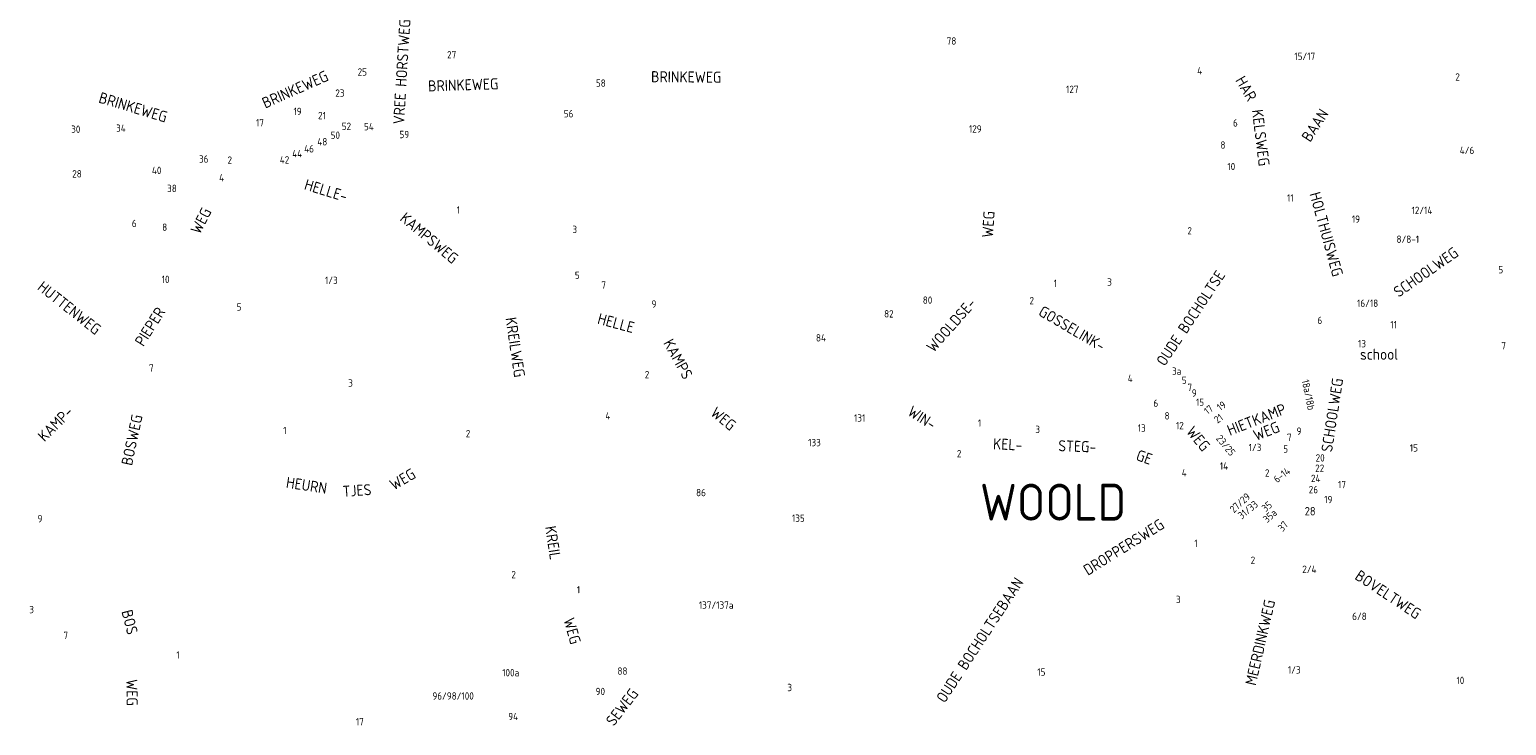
# Model space of a CAD drawing. Extents: x 240000 to 254330, y 435016 to 451025.
# Tile 5 of 25: x 243032 to 247042, y 438110 to 439999. Entities that reach past the tile are written whole.
import ezdxf

# ---------------------------------------------------------------- set-up
doc = ezdxf.new("R2010")
doc.units = 0
doc.header["$LTSCALE"] = 40
doc.header["$MEASUREMENT"] = 0
for name, color, linetype in [('BOU-D00', 250, 'CONTINUOUS'), ('SEM-D01FA', 250, 'CONTINUOUS'), ('SEM-D01HN', 250, 'CONTINUOUS'), ('SEM-D03ST', 250, 'CONTINUOUS'), ('SEM-D04ST', 250, 'CONTINUOUS')]:
    doc.layers.add(name, color=color, linetype=linetype)
doc.layers.get('BOU-D00').off()
doc.styles.add('ISO', font='ISO.shx', dxfattribs={"height": 23})

# ---------------------------------------------------------------- blocks, each defined once
blk = doc.blocks.new('HUIS')
at = {"layer": 'SEM-D01HN', "linetype": 'Continuous', "style": 'ISO'}
blk.add_attdef('HUISNUMMER', (22.2, -8.4), '', height=23, dxfattribs=at)

msp = doc.modelspace()

# ---------------------------------------------------------------- block references
at = {"layer": 'BOU-D00'}
ref = msp.add_blockref('HUIS', (245556.3, 439999.5), dxfattribs=at)
ref.add_attrib('HUISNUMMER', '78', (245522, 439958.4), dxfattribs={"layer": 'SEM-D01HN', "height": 20, "style": 'ISO'})
ref = msp.add_blockref('HUIS', (244153.7, 439903.8), dxfattribs=at)
ref.add_attrib('HUISNUMMER', '27', (244165.7, 439920.9), dxfattribs={"layer": 'SEM-D01HN', "height": 20, "style": 'ISO'})
ref = msp.add_blockref('HUIS', (246452.6, 439898.3), dxfattribs=at)
ref.add_attrib('HUISNUMMER', '15/17', (246465.8, 439916.8), dxfattribs={"layer": 'SEM-D01HN', "height": 20, "style": 'ISO'})
ref = msp.add_blockref('HUIS', (243974.7, 439870.2), dxfattribs=at)
ref.add_attrib('HUISNUMMER', '25', (243922.8, 439874.1), dxfattribs={"layer": 'SEM-D01HN', "height": 20, "style": 'ISO'})
ref = msp.add_blockref('HUIS', (246239.3, 439887), dxfattribs=at)
ref.add_attrib('HUISNUMMER', '4', (246202, 439877.3), dxfattribs={"layer": 'SEM-D01HN', "height": 20, "style": 'ISO'})
ref = msp.add_blockref('HUIS', (244546.2, 439852.8), dxfattribs=at)
ref.add_attrib('HUISNUMMER', '58', (244569.7, 439843.9), dxfattribs={"layer": 'SEM-D01HN', "height": 20, "style": 'ISO'})
ref = msp.add_blockref('HUIS', (245822.6, 439836.1), dxfattribs=at)
ref.add_attrib('HUISNUMMER', '127', (245846.1, 439827.1), dxfattribs={"layer": 'SEM-D01HN', "height": 20, "style": 'ISO'})
ref = msp.add_blockref('HUIS', (246938.9, 439870.7), dxfattribs=at)
ref.add_attrib('HUISNUMMER', '2', (246902.8, 439860.6), dxfattribs={"layer": 'SEM-D01HN', "height": 20, "style": 'ISO'})
ref = msp.add_blockref('HUIS', (243919.3, 439823.4), dxfattribs=at)
ref.add_attrib('HUISNUMMER', '23', (243862.3, 439816.8), dxfattribs={"layer": 'SEM-D01HN', "height": 20, "style": 'ISO'})
ref = msp.add_blockref('HUIS', (243791.3, 439755), dxfattribs=dict(at, rotation=288.428546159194))
ref.add_attrib('HUISNUMMER', '19', (243748.4, 439767.4), dxfattribs={"layer": 'SEM-D01HN', "height": 20, "rotation": 358.4888, "style": 'ISO'})
ref = msp.add_blockref('HUIS', (243798.8, 439744.3), dxfattribs=dict(at, rotation=288.428546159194))
ref.add_attrib('HUISNUMMER', '21', (243815.2, 439756.1), dxfattribs={"layer": 'SEM-D01HN', "height": 20, "rotation": 358.4888, "style": 'ISO'})
ref = msp.add_blockref('HUIS', (244459.1, 439769.7), dxfattribs=at)
ref.add_attrib('HUISNUMMER', '56', (244482.6, 439760.7), dxfattribs={"layer": 'SEM-D01HN', "height": 20, "style": 'ISO'})
ref = msp.add_blockref('HUIS', (243200.5, 439721.4), dxfattribs=at)
ref.add_attrib('HUISNUMMER', '30', (243145.2, 439718.8), dxfattribs={"layer": 'SEM-D01HN', "height": 20, "style": 'ISO'})
ref = msp.add_blockref('HUIS', (243243.7, 439730.5), dxfattribs=at)
ref.add_attrib('HUISNUMMER', '34', (243267.2, 439721.6), dxfattribs={"layer": 'SEM-D01HN', "height": 20, "style": 'ISO'})
ref = msp.add_blockref('HUIS', (243683, 439720.7), dxfattribs=at)
ref.add_attrib('HUISNUMMER', '17', (243647, 439736.2), dxfattribs={"layer": 'SEM-D01HN', "height": 20, "style": 'ISO'})
ref = msp.add_blockref('HUIS', (243860.9, 439740.3), dxfattribs=at)
ref.add_attrib('HUISNUMMER', '52', (243879.7, 439726.7), dxfattribs={"layer": 'SEM-D01HN', "height": 20, "style": 'ISO'})
ref = msp.add_blockref('HUIS', (243959.5, 439764.2), dxfattribs=at)
ref.add_attrib('HUISNUMMER', '54', (243940.1, 439725.9), dxfattribs={"layer": 'SEM-D01HN', "height": 20, "style": 'ISO'})
ref = msp.add_blockref('HUIS', (245562.2, 439741.1), dxfattribs=at)
ref.add_attrib('HUISNUMMER', '129', (245582.4, 439719.6), dxfattribs={"layer": 'SEM-D01HN', "height": 20, "style": 'ISO'})
ref = msp.add_blockref('HUIS', (246330.3, 439756.7), dxfattribs=at)
ref.add_attrib('HUISNUMMER', '6', (246299.3, 439735.8), dxfattribs={"layer": 'SEM-D01HN', "height": 20, "style": 'ISO'})
ref = msp.add_blockref('HUIS', (243797.1, 439701.7), dxfattribs=at)
ref.add_attrib('HUISNUMMER', '48', (243813.4, 439684.6), dxfattribs={"layer": 'SEM-D01HN', "height": 20, "style": 'ISO'})
ref = msp.add_blockref('HUIS', (243830.5, 439721.9), dxfattribs=at)
ref.add_attrib('HUISNUMMER', '50', (243849.6, 439702.5), dxfattribs={"layer": 'SEM-D01HN', "height": 20, "style": 'ISO'})
ref = msp.add_blockref('HUIS', (244014.4, 439712.3), dxfattribs=at)
ref.add_attrib('HUISNUMMER', '59', (244036.4, 439704.4), dxfattribs={"layer": 'SEM-D01HN', "height": 20, "style": 'ISO'})
ref = msp.add_blockref('HUIS', (246301.2, 439684), dxfattribs=at)
ref.add_attrib('HUISNUMMER', '8', (246265.3, 439675.9), dxfattribs={"layer": 'SEM-D01HN', "height": 20, "style": 'ISO'})
ref = msp.add_blockref('HUIS', (243478, 439624.6), dxfattribs=at)
ref.add_attrib('HUISNUMMER', '36', (243492.2, 439637.9), dxfattribs={"layer": 'SEM-D01HN', "height": 20, "style": 'ISO'})
ref = msp.add_blockref('HUIS', (243594.4, 439619.6), dxfattribs=at)
ref.add_attrib('HUISNUMMER', '2', (243569.6, 439634.9), dxfattribs={"layer": 'SEM-D01HN', "height": 20, "style": 'ISO'})
ref = msp.add_blockref('HUIS', (243707.3, 439665.6), dxfattribs=at)
ref.add_attrib('HUISNUMMER', '42', (243711.6, 439635.6), dxfattribs={"layer": 'SEM-D01HN', "height": 20, "style": 'ISO'})
ref = msp.add_blockref('HUIS', (243730.6, 439672.8), dxfattribs=at)
ref.add_attrib('HUISNUMMER', '44', (243745.3, 439652.4), dxfattribs={"layer": 'SEM-D01HN', "height": 20, "style": 'ISO'})
ref = msp.add_blockref('HUIS', (243773.3, 439698.6), dxfattribs=at)
ref.add_attrib('HUISNUMMER', '46', (243777.7, 439665.5), dxfattribs={"layer": 'SEM-D01HN', "height": 20, "style": 'ISO'})
ref = msp.add_blockref('HUIS', (246921.3, 439702), dxfattribs=at)
ref.add_attrib('HUISNUMMER', '4/6', (246914.8, 439661.2), dxfattribs={"layer": 'SEM-D01HN', "height": 20, "style": 'ISO'})
ref = msp.add_blockref('HUIS', (243124.4, 439606.5), dxfattribs=at)
ref.add_attrib('HUISNUMMER', '28', (243148, 439597.6), dxfattribs={"layer": 'SEM-D01HN', "height": 20, "style": 'ISO'})
ref = msp.add_blockref('HUIS', (243416, 439604.4), dxfattribs=at)
ref.add_attrib('HUISNUMMER', '40', (243364.4, 439606.9), dxfattribs={"layer": 'SEM-D01HN', "height": 20, "style": 'ISO'})
ref = msp.add_blockref('HUIS', (243575.5, 439614.9), dxfattribs=at)
ref.add_attrib('HUISNUMMER', '4', (243546.9, 439586.9), dxfattribs={"layer": 'SEM-D01HN', "height": 20, "style": 'ISO'})
ref = msp.add_blockref('HUIS', (246337.2, 439623.3), dxfattribs=at)
ref.add_attrib('HUISNUMMER', '10', (246284, 439617.5), dxfattribs={"layer": 'SEM-D01HN', "height": 20, "style": 'ISO'})
ref = msp.add_blockref('HUIS', (243453.7, 439585.9), dxfattribs=at)
ref.add_attrib('HUISNUMMER', '38', (243405.7, 439558), dxfattribs={"layer": 'SEM-D01HN', "height": 20, "style": 'ISO'})
ref = msp.add_blockref('HUIS', (246472.2, 439574.6), dxfattribs=at)
ref.add_attrib('HUISNUMMER', '11', (246446.1, 439532.3), dxfattribs={"layer": 'SEM-D01HN', "height": 20, "style": 'ISO'})
ref = msp.add_blockref('HUIS', (244168.5, 439508.4), dxfattribs=at)
ref.add_attrib('HUISNUMMER', '1', (244192, 439499.4), dxfattribs={"layer": 'SEM-D01HN', "height": 20, "style": 'ISO'})
ref = msp.add_blockref('HUIS', (246617.6, 439455.2), dxfattribs=at)
ref.add_attrib('HUISNUMMER', '19', (246621.9, 439474.6), dxfattribs={"layer": 'SEM-D01HN', "height": 20, "style": 'ISO'})
ref = msp.add_blockref('HUIS', (246765.1, 439492.7), dxfattribs=at)
ref.add_attrib('HUISNUMMER', '12/14', (246783.9, 439498.4), dxfattribs={"layer": 'SEM-D01HN', "height": 20, "style": 'ISO'})
ref = msp.add_blockref('HUIS', (243348.6, 439477), dxfattribs=at)
ref.add_attrib('HUISNUMMER', '6', (243309.9, 439462.9), dxfattribs={"layer": 'SEM-D01HN', "height": 20, "style": 'ISO'})
ref = msp.add_blockref('HUIS', (243368.9, 439461.7), dxfattribs=at)
ref.add_attrib('HUISNUMMER', '8', (243392.4, 439452.7), dxfattribs={"layer": 'SEM-D01HN', "height": 20, "style": 'ISO'})
ref = msp.add_blockref('HUIS', (244483.4, 439436.4), dxfattribs=at)
ref.add_attrib('HUISNUMMER', '3', (244506.1, 439446.6), dxfattribs={"layer": 'SEM-D01HN', "height": 20, "style": 'ISO'})
ref = msp.add_blockref('HUIS', (246151.9, 439451.9), dxfattribs=at)
ref.add_attrib('HUISNUMMER', '2', (246175.4, 439442.9), dxfattribs={"layer": 'SEM-D01HN', "height": 20, "style": 'ISO'})
ref = msp.add_blockref('HUIS', (246810.1, 439461), dxfattribs=at)
ref.add_attrib('HUISNUMMER', '8/8-1', (246743.3, 439420.1), dxfattribs={"layer": 'SEM-D01HN', "height": 20, "style": 'ISO'})
ref = msp.add_blockref('HUIS', (243439.1, 439306.5), dxfattribs=at)
ref.add_attrib('HUISNUMMER', '10', (243390.9, 439311), dxfattribs={"layer": 'SEM-D01HN', "height": 20, "style": 'ISO'})
ref = msp.add_blockref('HUIS', (243872, 439356.9), dxfattribs=at)
ref.add_attrib('HUISNUMMER', '1/3', (243834.1, 439308.4), dxfattribs={"layer": 'SEM-D01HN', "height": 20, "style": 'ISO'})
ref = msp.add_blockref('HUIS', (244499.9, 439295.5), dxfattribs=at)
ref.add_attrib('HUISNUMMER', '5', (244512.6, 439322.2), dxfattribs={"layer": 'SEM-D01HN', "height": 20, "style": 'ISO'})
ref = msp.add_blockref('HUIS', (246999.4, 439358.2), dxfattribs=at)
ref.add_attrib('HUISNUMMER', '5', (247019.7, 439337.3), dxfattribs={"layer": 'SEM-D01HN', "height": 20, "style": 'ISO'})
ref = msp.add_blockref('HUIS', (244567, 439278.1), dxfattribs=at)
ref.add_attrib('HUISNUMMER', '7', (244584.5, 439295.9), dxfattribs={"layer": 'SEM-D01HN', "height": 20, "style": 'ISO'})
ref = msp.add_blockref('HUIS', (245795.5, 439289.6), dxfattribs=at)
ref.add_attrib('HUISNUMMER', '1', (245812.5, 439300), dxfattribs={"layer": 'SEM-D01HN', "height": 20, "style": 'ISO'})
ref = msp.add_blockref('HUIS', (245980.3, 439288.5), dxfattribs=at)
ref.add_attrib('HUISNUMMER', '3', (245957.9, 439304), dxfattribs={"layer": 'SEM-D01HN', "height": 20, "style": 'ISO'})
ref = msp.add_blockref('HUIS', (243571, 439245.3), dxfattribs=at)
ref.add_attrib('HUISNUMMER', '5', (243594.5, 439236.3), dxfattribs={"layer": 'SEM-D01HN', "height": 20, "style": 'ISO'})
ref = msp.add_blockref('HUIS', (244697.2, 439253.1), dxfattribs=at)
ref.add_attrib('HUISNUMMER', '9', (244720.7, 439244.1), dxfattribs={"layer": 'SEM-D01HN', "height": 20, "style": 'ISO'})
ref = msp.add_blockref('HUIS', (245440.2, 439240.7), dxfattribs=at)
ref.add_attrib('HUISNUMMER', '80', (245457.1, 439254.7), dxfattribs={"layer": 'SEM-D01HN', "height": 20, "style": 'ISO'})
ref = msp.add_blockref('HUIS', (245734, 439284.9), dxfattribs=at)
ref.add_attrib('HUISNUMMER', '2', (245746.8, 439253.4), dxfattribs={"layer": 'SEM-D01HN', "height": 20, "style": 'ISO'})
ref = msp.add_blockref('HUIS', (246625.1, 439224.5), dxfattribs=at)
ref.add_attrib('HUISNUMMER', '16/18', (246636.1, 439246.3), dxfattribs={"layer": 'SEM-D01HN', "height": 20, "style": 'ISO'})
ref = msp.add_blockref('HUIS', (245405.5, 439224.4), dxfattribs=at)
ref.add_attrib('HUISNUMMER', '82', (245352.1, 439217.5), dxfattribs={"layer": 'SEM-D01HN', "height": 20, "style": 'ISO'})
ref = msp.add_blockref('HUIS', (246559.6, 439189), dxfattribs=at)
ref.add_attrib('HUISNUMMER', '6', (246528.5, 439199.7), dxfattribs={"layer": 'SEM-D01HN', "height": 20, "style": 'ISO'})
ref = msp.add_blockref('HUIS', (246702.5, 439186.4), dxfattribs=at)
ref.add_attrib('HUISNUMMER', '11', (246726.4, 439188.3), dxfattribs={"layer": 'SEM-D01HN', "height": 20, "style": 'ISO'})
ref = msp.add_blockref('HUIS', (245143.7, 439161.2), dxfattribs=at)
ref.add_attrib('HUISNUMMER', '84', (245167.2, 439152.3), dxfattribs={"layer": 'SEM-D01HN', "height": 20, "style": 'ISO'})
ref = msp.add_blockref('HUIS', (246663.4, 439179.3), dxfattribs=at)
ref.add_attrib('HUISNUMMER', '13', (246638.6, 439136.5), dxfattribs={"layer": 'SEM-D01HN', "height": 20, "style": 'ISO'})
ref = msp.add_blockref('HUIS', (247033.2, 439177.7), dxfattribs=at)
ref.add_attrib('HUISNUMMER', '7', (247027.8, 439131.3), dxfattribs={"layer": 'SEM-D01HN', "height": 20, "style": 'ISO'})
ref = msp.add_blockref('HUIS', (243382, 439106.7), dxfattribs=at)
ref.add_attrib('HUISNUMMER', '7', (243356.4, 439070.4), dxfattribs={"layer": 'SEM-D01HN', "height": 20, "style": 'ISO'})
ref = msp.add_blockref('HUIS', (243934.3, 439047.8), dxfattribs=at)
ref.add_attrib('HUISNUMMER', '3', (243897.3, 439029.5), dxfattribs={"layer": 'SEM-D01HN', "height": 20, "style": 'ISO'})
ref = msp.add_blockref('HUIS', (244679, 439061.6), dxfattribs=at)
ref.add_attrib('HUISNUMMER', '2', (244702.5, 439052.6), dxfattribs={"layer": 'SEM-D01HN', "height": 20, "style": 'ISO'})
ref = msp.add_blockref('HUIS', (246012.9, 439080.1), dxfattribs=at)
ref.add_attrib('HUISNUMMER', '4', (246013.6, 439042.2), dxfattribs={"layer": 'SEM-D01HN', "height": 20, "style": 'ISO'})
ref = msp.add_blockref('HUIS', (246129.4, 439042), dxfattribs=at)
ref.add_attrib('HUISNUMMER', '3a', (246133.9, 439061.9), dxfattribs={"layer": 'SEM-D01HN', "height": 20, "style": 'ISO'})
ref = msp.add_blockref('HUIS', (246141.9, 439030.8), dxfattribs=at)
ref.add_attrib('HUISNUMMER', '5', (246160.4, 439037.1), dxfattribs={"layer": 'SEM-D01HN', "height": 20, "style": 'ISO'})
ref = msp.add_blockref('HUIS', (246508, 438905.4), dxfattribs=dict(at, rotation=281.963128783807))
ref.add_attrib('HUISNUMMER', '18a/18b', (246485.5, 439046.6), dxfattribs={"layer": 'SEM-D01HN', "height": 20, "rotation": 281.9631, "style": 'ISO'})
ref = msp.add_blockref('HUIS', (246144.8, 439012.7), dxfattribs=at)
ref.add_attrib('HUISNUMMER', '7', (246175.7, 439018.1), dxfattribs={"layer": 'SEM-D01HN', "height": 20, "style": 'ISO'})
ref = msp.add_blockref('HUIS', (246166.9, 438999.6), dxfattribs=at)
ref.add_attrib('HUISNUMMER', '9', (246187.4, 439002.6), dxfattribs={"layer": 'SEM-D01HN', "height": 20, "style": 'ISO'})
ref = msp.add_blockref('HUIS', (246114.3, 438990.3), dxfattribs=at)
ref.add_attrib('HUISNUMMER', '6', (246083.2, 438974.9), dxfattribs={"layer": 'SEM-D01HN', "height": 20, "style": 'ISO'})
ref = msp.add_blockref('HUIS', (246185.8, 438970.5), dxfattribs=at)
ref.add_attrib('HUISNUMMER', '15', (246198.8, 438977.5), dxfattribs={"layer": 'SEM-D01HN', "height": 20, "style": 'ISO'})
ref = msp.add_blockref('HUIS', (246208.1, 438953), dxfattribs=dict(at, rotation=37.08291363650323))
ref.add_attrib('HUISNUMMER', '17', (246230.4, 438952.7), dxfattribs={"layer": 'SEM-D01HN', "height": 20, "rotation": 37.0829, "style": 'ISO'})
ref = msp.add_blockref('HUIS', (246220.2, 438939.1), dxfattribs=dict(at, rotation=37.08291363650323))
ref.add_attrib('HUISNUMMER', '19', (246265.1, 438962.8), dxfattribs={"layer": 'SEM-D01HN', "height": 20, "rotation": 37.0829, "style": 'ISO'})
ref = msp.add_blockref('HUIS', (244581.4, 438969.5), dxfattribs=at)
ref.add_attrib('HUISNUMMER', '4', (244595.5, 438940.5), dxfattribs={"layer": 'SEM-D01HN', "height": 20, "style": 'ISO'})
ref = msp.add_blockref('HUIS', (245246.9, 438943.8), dxfattribs=at)
ref.add_attrib('HUISNUMMER', '131', (245270.4, 438934.8), dxfattribs={"layer": 'SEM-D01HN', "height": 20, "style": 'ISO'})
ref = msp.add_blockref('HUIS', (245583.1, 438929.9), dxfattribs=at)
ref.add_attrib('HUISNUMMER', '1', (245606.6, 438920.9), dxfattribs={"layer": 'SEM-D01HN', "height": 20, "style": 'ISO'})
ref = msp.add_blockref('HUIS', (246068.3, 438947.9), dxfattribs=at)
ref.add_attrib('HUISNUMMER', '13', (246040.8, 438907.4), dxfattribs={"layer": 'SEM-D01HN', "height": 20, "style": 'ISO'})
ref = msp.add_blockref('HUIS', (246134.9, 438976.5), dxfattribs=at)
ref.add_attrib('HUISNUMMER', '8', (246113.7, 438940.5), dxfattribs={"layer": 'SEM-D01HN', "height": 20, "style": 'ISO'})
ref = msp.add_blockref('HUIS', (246157.9, 438954.4), dxfattribs=at)
ref.add_attrib('HUISNUMMER', '12', (246144.4, 438914.1), dxfattribs={"layer": 'SEM-D01HN', "height": 20, "style": 'ISO'})
ref = msp.add_blockref('HUIS', (246233.8, 438931.1), dxfattribs=dict(at, rotation=37.08291363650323))
ref.add_attrib('HUISNUMMER', '21', (246257.5, 438929), dxfattribs={"layer": 'SEM-D01HN', "height": 20, "rotation": 37.0829, "style": 'ISO'})
ref = msp.add_blockref('HUIS', (243697.3, 438909.7), dxfattribs=at)
ref.add_attrib('HUISNUMMER', '1', (243720.8, 438900.7), dxfattribs={"layer": 'SEM-D01HN', "height": 20, "style": 'ISO'})
ref = msp.add_blockref('HUIS', (244241.5, 438929.3), dxfattribs=at)
ref.add_attrib('HUISNUMMER', '2', (244216.5, 438892.3), dxfattribs={"layer": 'SEM-D01HN', "height": 20, "style": 'ISO'})
ref = msp.add_blockref('HUIS', (245122.5, 438877), dxfattribs=at)
ref.add_attrib('HUISNUMMER', '133', (245146, 438868), dxfattribs={"layer": 'SEM-D01HN', "height": 20, "style": 'ISO'})
ref = msp.add_blockref('HUIS', (245739.1, 438912.7), dxfattribs=at)
ref.add_attrib('HUISNUMMER', '3', (245762.6, 438903.7), dxfattribs={"layer": 'SEM-D01HN', "height": 20, "style": 'ISO'})
ref = msp.add_blockref('HUIS', (246240.7, 438906.1), dxfattribs=dict(at, rotation=309.4090310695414))
ref.add_attrib('HUISNUMMER', '23/25', (246252, 438888.3), dxfattribs={"layer": 'SEM-D01HN', "height": 20, "rotation": 309.409, "style": 'ISO'})
ref = msp.add_blockref('HUIS', (246472.1, 438880.3), dxfattribs=at)
ref.add_attrib('HUISNUMMER', '7', (246445.9, 438882), dxfattribs={"layer": 'SEM-D01HN', "height": 20, "style": 'ISO'})
ref = msp.add_blockref('HUIS', (246490.8, 438885.4), dxfattribs=at)
ref.add_attrib('HUISNUMMER', '9', (246471.8, 438899), dxfattribs={"layer": 'SEM-D01HN', "height": 20, "style": 'ISO'})
ref = msp.add_blockref('HUIS', (245522.3, 438822.4), dxfattribs=at)
ref.add_attrib('HUISNUMMER', '2', (245549.7, 438837.8), dxfattribs={"layer": 'SEM-D01HN', "height": 20, "style": 'ISO'})
ref = msp.add_blockref('HUIS', (246364.7, 438831.6), dxfattribs=at)
ref.add_attrib('HUISNUMMER', '1/3', (246341.7, 438854.6), dxfattribs={"layer": 'SEM-D01HN', "height": 20, "style": 'ISO'})
ref = msp.add_blockref('HUIS', (246468.2, 438864.7), dxfattribs=at)
ref.add_attrib('HUISNUMMER', '5', (246435.7, 438850.6), dxfattribs={"layer": 'SEM-D01HN', "height": 20, "style": 'ISO'})
ref = msp.add_blockref('HUIS', (246497.1, 438829.9), dxfattribs=at)
ref.add_attrib('HUISNUMMER', '20', (246523.6, 438826.4), dxfattribs={"layer": 'SEM-D01HN', "height": 20, "style": 'ISO'})
ref = msp.add_blockref('HUIS', (246755.8, 438862.5), dxfattribs=at)
ref.add_attrib('HUISNUMMER', '15', (246779.3, 438853.5), dxfattribs={"layer": 'SEM-D01HN', "height": 20, "style": 'ISO'})
ref = msp.add_blockref('HUIS', (246191, 438782.4), dxfattribs=at)
ref.add_attrib('HUISNUMMER', '4', (246160, 438785.7), dxfattribs={"layer": 'SEM-D01HN', "height": 20, "style": 'ISO'})
ref = msp.add_blockref('HUIS', (246250.3, 438834.4), dxfattribs=at)
ref.add_attrib('HUISNUMMER', '14', (246263.5, 438804.3), dxfattribs={"layer": 'SEM-D01HN', "height": 20, "style": 'ISO'})
ref = msp.add_blockref('HUIS', (246371.8, 438779.8), dxfattribs=at)
ref.add_attrib('HUISNUMMER', '2', (246386.1, 438785.5), dxfattribs={"layer": 'SEM-D01HN', "height": 20, "style": 'ISO'})
ref = msp.add_blockref('HUIS', (246417.3, 438806.4), dxfattribs=dict(at, rotation=37.23252705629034))
ref.add_attrib('HUISNUMMER', '6-14', (246419, 438767.4), dxfattribs={"layer": 'SEM-D01HN', "height": 20, "rotation": 37.2325, "style": 'ISO'})
ref = msp.add_blockref('HUIS', (246494, 438811.4), dxfattribs=at)
ref.add_attrib('HUISNUMMER', '22', (246522.4, 438798.4), dxfattribs={"layer": 'SEM-D01HN', "height": 20, "style": 'ISO'})
ref = msp.add_blockref('HUIS', (246486.8, 438779.8), dxfattribs=at)
ref.add_attrib('HUISNUMMER', '24', (246511, 438770.7), dxfattribs={"layer": 'SEM-D01HN', "height": 20, "style": 'ISO'})
ref = msp.add_blockref('HUIS', (246563.8, 438771.6), dxfattribs=at)
ref.add_attrib('HUISNUMMER', '17', (246584.5, 438754), dxfattribs={"layer": 'SEM-D01HN', "height": 20, "style": 'ISO'})
ref = msp.add_blockref('HUIS', (244818.2, 438741.2), dxfattribs=at)
ref.add_attrib('HUISNUMMER', '86', (244841.7, 438732.2), dxfattribs={"layer": 'SEM-D01HN', "height": 20, "style": 'ISO'})
ref = msp.add_blockref('HUIS', (246383, 438767.2), dxfattribs=dict(at, rotation=42.53591033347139))
ref.add_attrib('HUISNUMMER', '27/29', (246301.8, 438685.6), dxfattribs={"layer": 'SEM-D01HN', "height": 20, "rotation": 42.5359, "style": 'ISO'})
ref = msp.add_blockref('HUIS', (246400.4, 438754.9), dxfattribs=dict(at, rotation=39.25070714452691))
ref.add_attrib('HUISNUMMER', '31/33', (246323, 438668.6), dxfattribs={"layer": 'SEM-D01HN', "height": 20, "rotation": 39.2507, "style": 'ISO'})
ref = msp.add_blockref('HUIS', (246478.9, 438746.5), dxfattribs=at)
ref.add_attrib('HUISNUMMER', '26', (246504.9, 438740.2), dxfattribs={"layer": 'SEM-D01HN', "height": 20, "style": 'ISO'})
ref = msp.add_blockref('HUIS', (246525.6, 438724.5), dxfattribs=at)
ref.add_attrib('HUISNUMMER', '19', (246547, 438713.3), dxfattribs={"layer": 'SEM-D01HN', "height": 20, "style": 'ISO'})
ref = msp.add_blockref('HUIS', (246421.7, 438741.9), dxfattribs=dict(at, rotation=40.64807669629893))
ref.add_attrib('HUISNUMMER', '35', (246387.9, 438688.5), dxfattribs={"layer": 'SEM-D01HN', "height": 20, "rotation": 40.6481, "style": 'ISO'})
ref = msp.add_blockref('HUIS', (246438.3, 438720.7), dxfattribs=dict(at, rotation=42.01787397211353))
ref.add_attrib('HUISNUMMER', '35a', (246392.1, 438658.6), dxfattribs={"layer": 'SEM-D01HN', "height": 20, "rotation": 42.0179, "style": 'ISO'})
ref = msp.add_blockref('HUIS', (246476.9, 438705.1), dxfattribs=at)
ref.add_attrib('HUISNUMMER', '28', (246493.9, 438680.1), dxfattribs={"layer": 'SEM-D01HN', "height": 23, "style": 'ISO'})
ref = msp.add_blockref('HUIS', (243076.1, 438647.6), dxfattribs=at)
ref.add_attrib('HUISNUMMER', '9', (243054.1, 438661.4), dxfattribs={"layer": 'SEM-D01HN', "height": 20, "style": 'ISO'})
ref = msp.add_blockref('HUIS', (245078.4, 438671.6), dxfattribs=at)
ref.add_attrib('HUISNUMMER', '135', (245101.9, 438662.6), dxfattribs={"layer": 'SEM-D01HN', "height": 20, "style": 'ISO'})
ref = msp.add_blockref('HUIS', (246467.6, 438679.7), dxfattribs=dict(at, rotation=47.87083824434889))
ref.add_attrib('HUISNUMMER', '37', (246434.2, 438634.7), dxfattribs={"layer": 'SEM-D01HN', "height": 20, "rotation": 47.8708, "style": 'ISO'})
ref = msp.add_blockref('HUIS', (246171, 438603.3), dxfattribs=at)
ref.add_attrib('HUISNUMMER', '1', (246194.5, 438594.3), dxfattribs={"layer": 'SEM-D01HN', "height": 20, "style": 'ISO'})
ref = msp.add_blockref('HUIS', (246324.6, 438544.5), dxfattribs=at)
ref.add_attrib('HUISNUMMER', '2', (246347.2, 438548.5), dxfattribs={"layer": 'SEM-D01HN', "height": 20, "style": 'ISO'})
ref = msp.add_blockref('HUIS', (244375, 438498.1), dxfattribs=at)
ref.add_attrib('HUISNUMMER', '2', (244340.2, 438509.4), dxfattribs={"layer": 'SEM-D01HN', "height": 20, "style": 'ISO'})
ref = msp.add_blockref('HUIS', (246514.2, 438565.3), dxfattribs=at)
ref.add_attrib('HUISNUMMER', '2/4', (246487.3, 438523.8), dxfattribs={"layer": 'SEM-D01HN', "height": 20, "style": 'ISO'})
ref = msp.add_blockref('HUIS', (244494.4, 438477.4), dxfattribs=at)
ref.add_attrib('HUISNUMMER', '1', (244517.9, 438468.4), dxfattribs={"layer": 'SEM-D01HN', "height": 20, "style": 'ISO'})
ref = msp.add_blockref('HUIS', (244979.3, 438468.1), dxfattribs=at)
ref.add_attrib('HUISNUMMER', '137/137a', (244849.2, 438426.6), dxfattribs={"layer": 'SEM-D01HN', "height": 20, "style": 'ISO'})
ref = msp.add_blockref('HUIS', (246120.8, 438450.9), dxfattribs=at)
ref.add_attrib('HUISNUMMER', '3', (246144.4, 438441.9), dxfattribs={"layer": 'SEM-D01HN', "height": 20, "style": 'ISO'})
ref = msp.add_blockref('HUIS', (243007.8, 438423.5), dxfattribs=at)
ref.add_attrib('HUISNUMMER', '3', (243031.4, 438414.6), dxfattribs={"layer": 'SEM-D01HN', "height": 20, "style": 'ISO'})
ref = msp.add_blockref('HUIS', (246697, 438411.5), dxfattribs=at)
ref.add_attrib('HUISNUMMER', '6/8', (246622.8, 438396.2), dxfattribs={"layer": 'SEM-D01HN', "height": 20, "style": 'ISO'})
ref = msp.add_blockref('HUIS', (243152, 438337), dxfattribs=at)
ref.add_attrib('HUISNUMMER', '7', (243124.2, 438344.5), dxfattribs={"layer": 'SEM-D01HN', "height": 20, "style": 'ISO'})
ref = msp.add_blockref('HUIS', (243457.8, 438263.9), dxfattribs=at)
ref.add_attrib('HUISNUMMER', '1', (243431, 438291.4), dxfattribs={"layer": 'SEM-D01HN', "height": 20, "style": 'ISO'})
ref = msp.add_blockref('HUIS', (244299.6, 438229.2), dxfattribs=at)
ref.add_attrib('HUISNUMMER', '100a', (244315.3, 438243.2), dxfattribs={"layer": 'SEM-D01HN', "height": 20, "style": 'ISO'})
ref = msp.add_blockref('HUIS', (244618.5, 438230.5), dxfattribs=at)
ref.add_attrib('HUISNUMMER', '88', (244628.3, 438247.6), dxfattribs={"layer": 'SEM-D01HN', "height": 20, "style": 'ISO'})
ref = msp.add_blockref('HUIS', (245751.1, 438220.3), dxfattribs=at)
ref.add_attrib('HUISNUMMER', '15', (245768.1, 438244.8), dxfattribs={"layer": 'SEM-D01HN', "height": 20, "style": 'ISO'})
ref = msp.add_blockref('HUIS', (246424.8, 438259.8), dxfattribs=at)
ref.add_attrib('HUISNUMMER', '1/3', (246448.3, 438250.8), dxfattribs={"layer": 'SEM-D01HN', "height": 20, "style": 'ISO'})
ref = msp.add_blockref('HUIS', (244577.5, 438171.9), dxfattribs=at)
ref.add_attrib('HUISNUMMER', '90', (244569, 438192.2), dxfattribs={"layer": 'SEM-D01HN', "height": 20, "style": 'ISO'})
ref = msp.add_blockref('HUIS', (245065.9, 438211.8), dxfattribs=at)
ref.add_attrib('HUISNUMMER', '3', (245089.4, 438202.9), dxfattribs={"layer": 'SEM-D01HN', "height": 20, "style": 'ISO'})
ref = msp.add_blockref('HUIS', (246952.2, 438248.5), dxfattribs=at)
ref.add_attrib('HUISNUMMER', '10', (246905.9, 438222.2), dxfattribs={"layer": 'SEM-D01HN', "height": 20, "style": 'ISO'})
ref = msp.add_blockref('HUIS', (244311.8, 438201.4), dxfattribs=at)
ref.add_attrib('HUISNUMMER', '96/98/100', (244125.8, 438180), dxfattribs={"layer": 'SEM-D01HN', "height": 20, "style": 'ISO'})
ref = msp.add_blockref('HUIS', (243895.6, 438102.6), dxfattribs=at)
ref.add_attrib('HUISNUMMER', '17', (243918.1, 438110), dxfattribs={"layer": 'SEM-D01HN', "height": 20, "style": 'ISO'})
ref = msp.add_blockref('HUIS', (244315.9, 438113.1), dxfattribs=at)
ref.add_attrib('HUISNUMMER', '94', (244331.7, 438124.2), dxfattribs={"layer": 'SEM-D01HN', "height": 20, "style": 'ISO'})

# ---------------------------------------------------------------- texts
at = {"layer": 'SEM-D01FA', "style": 'ISO'}
msp.add_text('school', height=30, dxfattribs=at).set_placement((246644.1, 439102.8))
at = {"layer": 'SEM-D03ST', "style": 'ISO'}
for s, rotation, p in [('VREE HORSTWEG', 86.4812, (244048.9, 439741.1)), ('BRINKEWEG', 23.972, (243672, 439784.4)), ('BRINKEWEG', 1.8772, (244114.6, 439831)), ('BRINKEWEG', 359.4806, (244719.3, 439856.5)), ('HAR', 300.2455, (246304.7, 439861.8)), ('BRINKEWEG', 343.2197, (243217.7, 439801.6)), ('KELSWEG', 276.9939, (246350.4, 439780.5)), ('BAAN', 56.8397, (246508.6, 439691.7)), ('HELLE-', 342.9685, (243775.6, 439565.6)), ('WEG', 62.5429, (243494.1, 439441.3)), ('HOLTHUISWEG', 285.5995, (246506.6, 439553.3)), ('KAMPSWEG', 320.0016, (244035.2, 439482.6)), ('WEG', 86.409, (245647.8, 439433.6)), ('SCHOOLWEG', 34.8761, (246748.7, 439270.7)), ('OUDE BOCHOLTSE', 56.3867, (246114, 439083)), ('HUTTENWEG', 321.663, (243050.9, 439294.9)), ('PIEPER', 57.7637, (243341.4, 439136.6)), ('WOOLDSE-', 48.5626, (245486.6, 439120.5)), ('GOSSELINK-', 329.5954, (245768.6, 439225.1)), ('KREILWEG', 278.4626, (244323.9, 439215.9)), ('HELLE', 344.9304, (244571.8, 439201.1)), ('KAMPS', 298.9699, (244751.7, 439148.4)), ('SCHOOLWEG', 81.2905, (246568.1, 438850.7)), ('KAMP-', 44.878, (243073, 438878.1)), ('BOSWEG', 77.9218, (243310.2, 438813.7)), ('WEG', 320.3578, (244878.4, 438954.3)), ('WIN-', 327.1304, (245413.1, 438954.6)), ('HIETKAMP', 21.5781, (246290.9, 438895.7)), ('WEG', 309.8679, (246170.2, 438906.6)), ('WEG', 21.5781, (246361.9, 438881.7)), ('KEL-', 357.3955, (245647.4, 438859.7)), ('STEG-', 357.8805, (245824.5, 438854.6)), ('GE', 340.3321, (246033.7, 438831.3)), ('WEG', 30.2241, (244021.2, 438747.3)), ('HEURN', 351.2273, (243727, 438755.6)), ('TJES', 4.1103, (243883.3, 438730.2)), ('DROPPERSWEG', 32.0032, (245905.4, 438515.8)), ('KREIL', 278.7568, (244431.4, 438649.2)), ('OUDE BOCHOLTSEBAAN', 56.854, (245516.8, 438168.7)), ('BOVELTWEG', 326.4517, (246627.6, 438508.9)), ('MEERDINKWEG', 77.0307, (246361.1, 438216.5)), ('BOS', 284.2592, (243281.4, 438419.5)), ('WEG', 285.7284, (244481.3, 438397.2)), ('WEG', 270.9615, (243294.7, 438235.3)), ('SEWEG', 52.4122, (244618.3, 438105.9))]:
    msp.add_text(s, height=30, rotation=rotation, dxfattribs=at).set_placement(p)
at = {"layer": 'SEM-D04ST', "style": 'ISO'}
msp.add_text('WOOLD', height=100, dxfattribs=at).set_placement((245612.4, 438666.2))

doc.saveas('drawing.dxf')
